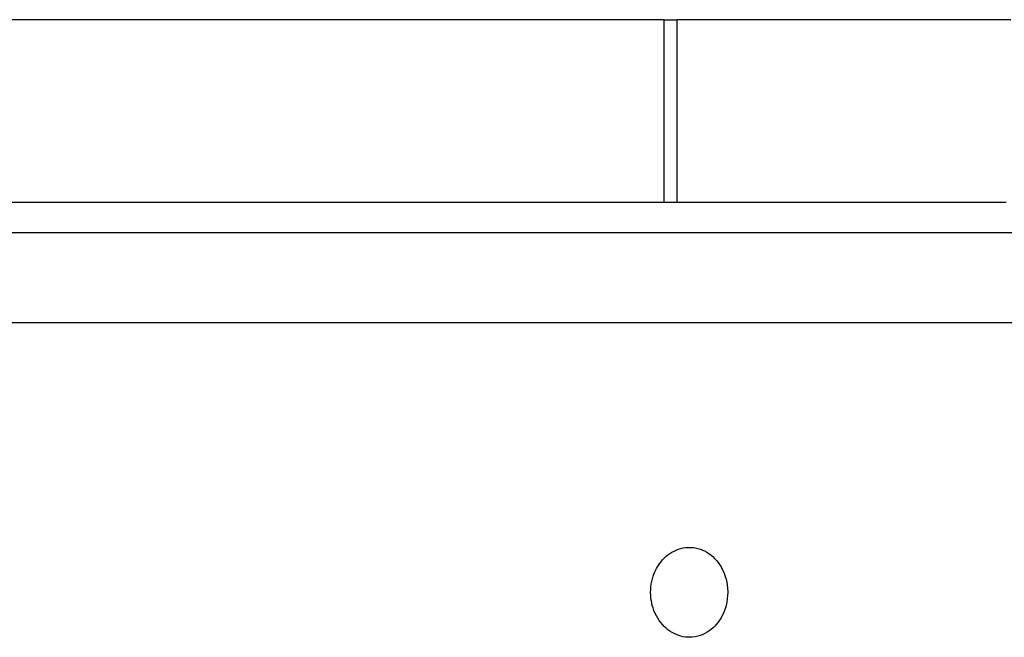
# Model space of a CAD drawing. Extents: x -1809 to 6113, y -4129 to 1471.
# Tile 12 of 197: x 25 to 58, y -2790 to -2769. Entities that reach past the tile are written whole.
import ezdxf

# ---------------------------------------------------------------- set-up
doc = ezdxf.new("R2010")
doc.units = 0
doc.linetypes.add('DASHED', pattern=[15, 7, -8])
doc.layers.get('0').update_dxf_attribs({"linetype": 'CONTINUOUS'})
doc.layers.add('1', color=7, linetype='CONTINUOUS')

# ---------------------------------------------------------------- blocks, each defined once
blk = doc.blocks.new('Z-STACK', base_point=(-660.966, -2918.356))
at = {"color": 7, "linetype": 'DASHED'}
for p, q in [((26.882, -2769.043), (7.054, -2769.043)), ((26.891, -2769.043), (26.882, -2769.043)), ((27.166, -2769.043), (26.891, -2769.043)), ((27.184, -2769.043), (27.166, -2769.043)), ((27.44, -2769.043), (27.184, -2769.043)), ((27.448, -2769.043), (27.44, -2769.043)), ((27.715, -2769.043), (27.448, -2769.043)), ((27.814, -2769.043), (27.715, -2769.043)), ((28.682, -2769.043), (27.814, -2769.043)), ((28.691, -2769.043), (28.682, -2769.043)), ((28.966, -2769.043), (28.691, -2769.043)), ((28.967, -2769.043), (28.966, -2769.043)), ((28.984, -2769.043), (28.967, -2769.043)), ((29.24, -2769.043), (28.984, -2769.043)), ((29.248, -2769.043), (29.24, -2769.043)), ((29.315, -2769.043), (29.248, -2769.043)), ((29.515, -2769.043), (29.315, -2769.043)), ((29.614, -2769.043), (29.515, -2769.043)), ((29.662, -2769.043), (29.614, -2769.043)), ((30.288, -2769.043), (29.662, -2769.043)), ((30.348, -2769.043), (30.288, -2769.043)), ((30.367, -2769.043), (30.348, -2769.043)), ((30.479, -2769.043), (30.367, -2769.043)), ((30.708, -2769.043), (30.479, -2769.043)), ((30.715, -2769.043), (30.708, -2769.043)), ((30.813, -2769.043), (30.715, -2769.043)), ((30.845, -2769.043), (30.813, -2769.043)), ((30.899, -2769.043), (30.845, -2769.043)), ((31.062, -2769.043), (30.899, -2769.043)), ((31.129, -2769.043), (31.062, -2769.043)), ((31.211, -2769.043), (31.129, -2769.043)), ((31.447, -2769.043), (31.211, -2769.043)), ((31.549, -2769.043), (31.447, -2769.043)), ((31.577, -2769.043), (31.549, -2769.043)), ((32.088, -2769.043), (31.577, -2769.043)), ((32.148, -2769.043), (32.088, -2769.043)), ((32.279, -2769.043), (32.148, -2769.043)), ((32.429, -2769.043), (32.279, -2769.043)), ((32.508, -2769.043), (32.429, -2769.043)), ((32.613, -2769.043), (32.508, -2769.043)), ((32.645, -2769.043), (32.613, -2769.043)), ((32.699, -2769.043), (32.645, -2769.043)), ((32.717, -2769.043), (32.699, -2769.043)), ((32.923, -2769.043), (32.717, -2769.043)), ((32.929, -2769.043), (32.923, -2769.043)), ((33.011, -2769.043), (32.929, -2769.043)), ((33.149, -2769.043), (33.011, -2769.043)), ((33.247, -2769.043), (33.149, -2769.043)), ((33.349, -2769.043), (33.247, -2769.043)), ((33.377, -2769.043), (33.349, -2769.043)), ((33.416, -2769.043), (33.377, -2769.043)), ((33.582, -2769.043), (33.416, -2769.043)), ((33.667, -2769.043), (33.582, -2769.043)), ((33.791, -2769.043), (33.667, -2769.043)), ((33.829, -2769.043), (33.791, -2769.043)), ((34.117, -2769.043), (33.829, -2769.043)), ((34.118, -2769.043), (34.117, -2769.043)), ((34.233, -2769.043), (34.118, -2769.043)), ((34.323, -2769.043), (34.233, -2769.043)), ((34.42, -2769.043), (34.323, -2769.043)), ((34.323, -2769.043), (34.323, -2769.043)), ((34.549, -2769.043), (34.42, -2769.043)), ((34.617, -2769.043), (34.549, -2769.043)), ((34.77, -2769.043), (34.617, -2769.043)), ((34.799, -2769.043), (34.77, -2769.043)), ((34.816, -2769.043), (34.799, -2769.043)), ((34.982, -2769.043), (34.816, -2769.043)), ((35.05, -2769.043), (34.982, -2769.043)), ((35.116, -2769.043), (35.05, -2769.043)), ((35.364, -2769.043), (35.116, -2769.043)), ((35.467, -2769.043), (35.364, -2769.043)), ((35.591, -2769.043), (35.467, -2769.043)), ((35.615, -2769.043), (35.591, -2769.043)), ((35.617, -2769.043), (35.615, -2769.043)), ((35.871, -2769.043), (35.617, -2769.043)), ((35.918, -2769.043), (35.871, -2769.043)), ((36.033, -2769.043), (35.918, -2769.043)), ((36.123, -2769.043), (36.033, -2769.043)), ((36.22, -2769.043), (36.123, -2769.043)), ((36.413, -2769.043), (36.22, -2769.043)), ((36.417, -2769.043), (36.413, -2769.043)), ((36.509, -2769.043), (36.417, -2769.043)), ((36.57, -2769.043), (36.509, -2769.043)), ((36.599, -2769.043), (36.57, -2769.043)), ((36.85, -2769.043), (36.599, -2769.043)), ((36.916, -2769.043), (36.85, -2769.043)), ((36.978, -2769.043), (36.916, -2769.043)), ((37.024, -2769.043), (36.978, -2769.043)), ((37.147, -2769.043), (37.024, -2769.043)), ((37.164, -2769.043), (37.147, -2769.043)), ((37.206, -2769.043), (37.164, -2769.043)), ((37.271, -2769.043), (37.206, -2769.043)), ((37.415, -2769.043), (37.271, -2769.043)), ((37.417, -2769.043), (37.415, -2769.043)), ((37.544, -2769.043), (37.417, -2769.043)), ((37.708, -2769.043), (37.544, -2769.043)), ((37.733, -2769.043), (37.708, -2769.043)), ((37.736, -2769.043), (37.733, -2769.043)), ((37.813, -2769.043), (37.736, -2769.043)), ((37.909, -2769.043), (37.813, -2769.043)), ((37.996, -2769.043), (37.909, -2769.043)), ((38.14, -2769.043), (37.996, -2769.043)), ((38.368, -2769.043), (38.14, -2769.043)), ((38.378, -2769.043), (38.368, -2769.043)), ((38.443, -2769.043), (38.378, -2769.043)), ((38.547, -2769.043), (38.443, -2769.043)), ((38.614, -2769.043), (38.547, -2769.043)), ((38.824, -2769.043), (38.614, -2769.043)), ((38.944, -2769.043), (38.824, -2769.043)), ((39, -2769.043), (38.944, -2769.043)), ((39.006, -2769.043), (39, -2769.043)), ((39.153, -2769.043), (39.006, -2769.043)), ((39.187, -2769.043), (39.153, -2769.043)), ((39.287, -2769.043), (39.187, -2769.043)), ((39.508, -2769.043), (39.287, -2769.043)), ((39.533, -2769.043), (39.508, -2769.043)), ((39.536, -2769.043), (39.533, -2769.043)), ((39.632, -2769.043), (39.536, -2769.043)), ((39.796, -2769.043), (39.632, -2769.043)), ((39.94, -2769.043), (39.796, -2769.043)), ((40.068, -2769.043), (39.94, -2769.043)), ((40.085, -2769.043), (40.068, -2769.043)), ((40.168, -2769.043), (40.085, -2769.043)), ((40.243, -2769.043), (40.168, -2769.043)), ((40.351, -2769.043), (40.243, -2769.043)), ((40.414, -2769.043), (40.351, -2769.043)), ((40.583, -2769.043), (40.414, -2769.043)), ((40.687, -2769.043), (40.583, -2769.043)), ((40.783, -2769.043), (40.687, -2769.043)), ((40.8, -2769.043), (40.783, -2769.043)), ((40.849, -2769.043), (40.8, -2769.043)), ((40.953, -2769.043), (40.849, -2769.043)), ((40.987, -2769.043), (40.953, -2769.043)), ((41.046, -2769.043), (40.987, -2769.043)), ((41.204, -2769.043), (41.046, -2769.043)), ((41.329, -2769.043), (41.204, -2769.043)), ((41.432, -2769.043), (41.329, -2769.043)), ((41.448, -2769.043), (41.432, -2769.043)), ((41.468, -2769.043), (41.448, -2769.043)), ((41.481, -2769.043), (41.468, -2769.043)), ((41.485, -2769.043), (41.481, -2769.043)), ((41.533, -2769.043), (41.485, -2769.043)), ((42.057, -2769.043), (41.533, -2769.043)), ((42.093, -2769.043), (42.057, -2769.043)), ((42.128, -2769.043), (42.093, -2769.043)), ((42.151, -2769.043), (42.128, -2769.043)), ((42.183, -2769.043), (42.151, -2769.043)), ((42.249, -2769.043), (42.183, -2769.043)), ((42.383, -2769.043), (42.249, -2769.043)), ((42.669, -2769.043), (42.383, -2769.043)), ((42.691, -2769.043), (42.669, -2769.043)), ((42.846, -2769.043), (42.691, -2769.043)), ((42.856, -2769.043), (42.846, -2769.043)), ((42.881, -2769.043), (42.856, -2769.043)), ((42.909, -2769.043), (42.881, -2769.043)), ((43.004, -2769.043), (42.909, -2769.043)), ((43.129, -2769.043), (43.004, -2769.043)), ((43.248, -2769.043), (43.129, -2769.043)), ((43.333, -2769.043), (43.248, -2769.043)), ((43.593, -2769.043), (43.333, -2769.043)), ((43.62, -2769.043), (43.593, -2769.043)), ((43.644, -2769.043), (43.62, -2769.043)), ((43.729, -2769.043), (43.644, -2769.043)), ((43.857, -2769.043), (43.729, -2769.043)), ((43.893, -2769.043), (43.857, -2769.043)), ((43.916, -2769.043), (43.893, -2769.043)), ((43.928, -2769.043), (43.916, -2769.043)), ((44.069, -2769.043), (43.928, -2769.043)), ((44.328, -2769.043), (44.069, -2769.043)), ((44.491, -2769.043), (44.328, -2769.043)), ((44.516, -2769.043), (44.491, -2769.043)), ((44.558, -2769.043), (44.516, -2769.043)), ((44.638, -2769.043), (44.558, -2769.043)), ((44.656, -2769.043), (44.638, -2769.043)), ((44.682, -2769.043), (44.656, -2769.043)), ((44.709, -2769.043), (44.682, -2769.043)), ((44.892, -2769.043), (44.709, -2769.043)), ((44.993, -2769.043), (44.892, -2769.043)), ((45.024, -2769.043), (44.993, -2769.043)), ((45.129, -2769.043), (45.024, -2769.043)), ((45.387, -2769.043), (45.129, -2769.043)), ((45.42, -2769.043), (45.387, -2769.043)), ((45.444, -2769.043), (45.42, -2769.043)), ((45.582, -2769.043), (45.444, -2769.043)), ((45.632, -2769.043), (45.582, -2769.043)), ((45.716, -2769.043), (45.632, -2769.043)), ((45.786, -2769.043), (45.716, -2769.043)), ((45.916, -2769.043), (45.786, -2769.043)), ((45.958, -2769.043), (45.916, -2769.043)), ((46.013, -2769.043), (45.958, -2769.043)), ((46.117, -2769.043), (46.013, -2769.043)), ((46.128, -2769.043), (46.117, -2769.043)), ((46.3, -2769.043), (46.128, -2769.043)), ((46.3, -2769.043), (46.438, -2769.043)), ((46.438, -2769.043), (46.482, -2769.043)), ((46.482, -2769.043), (46.626, -2769.043)), ((46.626, -2769.043), (46.68, -2769.043)), ((46.68, -2769.043), (46.692, -2769.043)), ((46.692, -2769.043), (46.74, -2769.043)), ((46.787, -2769.043), (46.74, -2769.043)), ((46.787, -2769.043), (46.74, -2769.043)), ((46.824, -2769.043), (46.787, -2769.043)), ((46.824, -2769.043), (46.787, -2769.043)), ((46.896, -2769.043), (46.824, -2769.043)), ((46.896, -2769.043), (46.824, -2769.043)), ((47.077, -2769.043), (46.896, -2769.043)), ((47.077, -2769.043), (46.896, -2769.043)), ((47.197, -2769.043), (47.077, -2769.043)), ((47.197, -2769.043), (47.077, -2769.043)), ((47.339, -2769.043), (47.197, -2769.043)), ((47.339, -2769.043), (47.197, -2769.043)), ((47.382, -2769.043), (47.339, -2769.043)), ((47.382, -2769.043), (47.339, -2769.043)), ((47.413, -2769.043), (47.382, -2769.043)), ((47.413, -2769.043), (47.382, -2769.043)), ((47.432, -2769.043), (47.413, -2769.043)), ((47.432, -2769.043), (47.413, -2769.043)), ((47.545, -2769.043), (47.432, -2769.043)), ((47.545, -2769.043), (47.432, -2769.043)), ((47.574, -2769.043), (47.545, -2769.043)), ((47.574, -2769.043), (47.545, -2769.043)), ((47.586, -2769.043), (47.574, -2769.043)), ((47.586, -2769.043), (47.574, -2769.043)), ((47.831, -2769.043), (47.586, -2769.043)), ((47.831, -2769.043), (47.586, -2769.043)), ((47.917, -2769.043), (47.831, -2769.043)), ((47.917, -2769.043), (47.831, -2769.043)), ((48.03, -2769.043), (47.917, -2769.043)), ((48.03, -2769.043), (47.917, -2769.043)), ((48.142, -2769.043), (48.03, -2769.043)), ((48.142, -2769.043), (48.03, -2769.043)), ((48.298, -2769.043), (48.142, -2769.043)), ((48.298, -2769.043), (48.142, -2769.043)), ((48.418, -2769.043), (48.298, -2769.043)), ((48.418, -2769.043), (48.298, -2769.043)), ((48.426, -2769.043), (48.418, -2769.043)), ((48.426, -2769.043), (48.418, -2769.043)), ((48.459, -2769.043), (48.426, -2769.043)), ((48.459, -2769.043), (48.426, -2769.043)), ((48.477, -2769.043), (48.459, -2769.043)), ((48.477, -2769.043), (48.459, -2769.043)), ((48.48, -2769.043), (48.477, -2769.043)), ((48.48, -2769.043), (48.477, -2769.043)), ((48.696, -2769.043), (48.48, -2769.043)), ((48.696, -2769.043), (48.48, -2769.043)), ((48.739, -2769.043), (48.696, -2769.043)), ((48.739, -2769.043), (48.696, -2769.043)), ((48.968, -2769.043), (48.739, -2769.043)), ((48.968, -2769.043), (48.739, -2769.043)), ((48.997, -2769.043), (48.968, -2769.043)), ((48.997, -2769.043), (48.968, -2769.043)), ((49.163, -2769.043), (48.997, -2769.043)), ((49.163, -2769.043), (48.997, -2769.043)), ((49.257, -2769.043), (49.163, -2769.043)), ((49.257, -2769.043), (49.163, -2769.043)), ((49.313, -2769.043), (49.257, -2769.043)), ((49.313, -2769.043), (49.257, -2769.043)), ((49.345, -2769.043), (49.313, -2769.043)), ((49.345, -2769.043), (49.313, -2769.043)), ((49.374, -2769.043), (49.345, -2769.043)), ((49.374, -2769.043), (49.345, -2769.043)), ((49.441, -2769.043), (49.374, -2769.043)), ((49.441, -2769.043), (49.374, -2769.043)), ((49.453, -2769.043), (49.441, -2769.043)), ((49.453, -2769.043), (49.441, -2769.043)), ((49.542, -2769.043), (49.453, -2769.043)), ((49.542, -2769.043), (49.453, -2769.043)), ((49.631, -2769.043), (49.542, -2769.043)), ((49.631, -2769.043), (49.542, -2769.043)), ((49.698, -2769.043), (49.631, -2769.043)), ((49.698, -2769.043), (49.631, -2769.043)), ((49.83, -2769.043), (49.698, -2769.043)), ((49.83, -2769.043), (49.698, -2769.043)), ((50.102, -2769.043), (49.83, -2769.043)), ((50.102, -2769.043), (49.83, -2769.043)), ((50.218, -2769.043), (50.102, -2769.043)), ((50.218, -2769.043), (50.102, -2769.043)), ((50.259, -2769.043), (50.218, -2769.043)), ((50.259, -2769.043), (50.218, -2769.043)), ((50.297, -2769.043), (50.259, -2769.043)), ((50.297, -2769.043), (50.259, -2769.043)), ((50.418, -2769.043), (50.297, -2769.043)), ((50.418, -2769.043), (50.297, -2769.043)), ((50.465, -2769.043), (50.418, -2769.043)), ((50.465, -2769.043), (50.418, -2769.043)), ((50.516, -2769.043), (50.465, -2769.043)), ((50.516, -2769.043), (50.465, -2769.043)), ((50.657, -2769.043), (50.516, -2769.043)), ((50.657, -2769.043), (50.516, -2769.043)), ((50.687, -2769.043), (50.657, -2769.043)), ((50.687, -2769.043), (50.657, -2769.043)), ((50.713, -2769.043), (50.687, -2769.043)), ((50.713, -2769.043), (50.687, -2769.043)), ((50.768, -2769.043), (50.713, -2769.043)), ((50.768, -2769.043), (50.713, -2769.043)), ((50.884, -2769.043), (50.768, -2769.043)), ((50.884, -2769.043), (50.768, -2769.043)), ((50.91, -2769.043), (50.884, -2769.043)), ((50.91, -2769.043), (50.884, -2769.043)), ((50.963, -2769.043), (50.91, -2769.043)), ((50.963, -2769.043), (50.91, -2769.043)), ((51.241, -2769.043), (50.963, -2769.043)), ((51.241, -2769.043), (50.963, -2769.043)), ((51.253, -2769.043), (51.241, -2769.043)), ((51.253, -2769.043), (51.241, -2769.043)), ((51.373, -2769.043), (51.253, -2769.043)), ((51.373, -2769.043), (51.253, -2769.043)), ((51.488, -2769.043), (51.373, -2769.043)), ((51.488, -2769.043), (51.373, -2769.043)), ((51.719, -2769.043), (51.488, -2769.043)), ((51.719, -2769.043), (51.488, -2769.043)), ((51.833, -2769.043), (51.719, -2769.043)), ((51.833, -2769.043), (51.719, -2769.043)), ((51.902, -2769.043), (51.833, -2769.043)), ((51.902, -2769.043), (51.833, -2769.043)), ((51.903, -2769.043), (51.902, -2769.043)), ((51.903, -2769.043), (51.902, -2769.043)), ((51.916, -2769.043), (51.903, -2769.043)), ((51.916, -2769.043), (51.903, -2769.043)), ((51.997, -2769.043), (51.916, -2769.043)), ((51.997, -2769.043), (51.916, -2769.043)), ((52.097, -2769.043), (51.997, -2769.043)), ((52.097, -2769.043), (51.997, -2769.043)), ((52.218, -2769.043), (52.097, -2769.043)), ((52.218, -2769.043), (52.097, -2769.043)), ((52.265, -2769.043), (52.218, -2769.043)), ((52.265, -2769.043), (52.218, -2769.043)), ((52.276, -2769.043), (52.265, -2769.043)), ((52.276, -2769.043), (52.265, -2769.043)), ((52.31, -2769.043), (52.276, -2769.043)), ((52.31, -2769.043), (52.276, -2769.043)), ((52.487, -2769.043), (52.31, -2769.043)), ((52.487, -2769.043), (52.31, -2769.043)), ((52.563, -2769.043), (52.487, -2769.043)), ((52.563, -2769.043), (52.487, -2769.043)), ((52.644, -2769.043), (52.563, -2769.043)), ((52.644, -2769.043), (52.563, -2769.043)), ((52.684, -2769.043), (52.644, -2769.043)), ((52.684, -2769.043), (52.644, -2769.043)), ((52.686, -2769.043), (52.684, -2769.043)), ((52.686, -2769.043), (52.684, -2769.043)), ((53.054, -2769.043), (52.686, -2769.043)), ((53.054, -2769.043), (52.686, -2769.043)), ((53.085, -2769.043), (53.054, -2769.043)), ((53.085, -2769.043), (53.054, -2769.043)), ((53.096, -2769.043), (53.085, -2769.043)), ((53.096, -2769.043), (53.085, -2769.043)), ((53.119, -2769.043), (53.096, -2769.043)), ((53.119, -2769.043), (53.096, -2769.043)), ((53.173, -2769.043), (53.119, -2769.043)), ((53.173, -2769.043), (53.119, -2769.043)), ((53.255, -2769.043), (53.173, -2769.043)), ((53.255, -2769.043), (53.173, -2769.043)), ((53.288, -2769.043), (53.255, -2769.043)), ((53.288, -2769.043), (53.255, -2769.043)), ((53.397, -2769.043), (53.288, -2769.043)), ((53.397, -2769.043), (53.288, -2769.043)), ((53.573, -2769.043), (53.397, -2769.043)), ((53.573, -2769.043), (53.397, -2769.043)), ((53.633, -2769.043), (53.573, -2769.043)), ((53.633, -2769.043), (53.573, -2769.043)), ((53.703, -2769.043), (53.633, -2769.043)), ((53.703, -2769.043), (53.633, -2769.043)), ((53.747, -2769.043), (53.703, -2769.043)), ((53.747, -2769.043), (53.703, -2769.043)), ((53.902, -2769.043), (53.747, -2769.043)), ((53.902, -2769.043), (53.747, -2769.043)), ((53.916, -2769.043), (53.902, -2769.043)), ((53.916, -2769.043), (53.902, -2769.043)), ((53.963, -2769.043), (53.916, -2769.043)), ((53.963, -2769.043), (53.916, -2769.043)), ((54.076, -2769.043), (53.963, -2769.043)), ((54.076, -2769.043), (53.963, -2769.043)), ((54.205, -2769.043), (54.076, -2769.043)), ((54.205, -2769.043), (54.076, -2769.043)), ((54.436, -2769.043), (54.205, -2769.043)), ((54.436, -2769.043), (54.205, -2769.043)), ((54.444, -2769.043), (54.436, -2769.043)), ((54.444, -2769.043), (54.436, -2769.043)), ((54.485, -2769.043), (54.444, -2769.043)), ((54.485, -2769.043), (54.444, -2769.043)), ((54.486, -2769.043), (54.485, -2769.043)), ((54.486, -2769.043), (54.485, -2769.043)), ((54.662, -2769.043), (54.486, -2769.043)), ((54.662, -2769.043), (54.486, -2769.043)), ((54.854, -2769.043), (54.662, -2769.043)), ((54.854, -2769.043), (54.662, -2769.043)), ((55.055, -2769.043), (54.854, -2769.043)), ((55.055, -2769.043), (54.854, -2769.043)), ((55.137, -2769.043), (55.055, -2769.043)), ((55.137, -2769.043), (55.055, -2769.043)), ((55.241, -2769.043), (55.137, -2769.043)), ((55.241, -2769.043), (55.137, -2769.043)), ((55.302, -2769.043), (55.241, -2769.043)), ((55.302, -2769.043), (55.241, -2769.043)), ((55.342, -2769.043), (55.302, -2769.043)), ((55.342, -2769.043), (55.302, -2769.043)), ((55.356, -2769.043), (55.342, -2769.043)), ((55.356, -2769.043), (55.342, -2769.043)), ((55.373, -2769.043), (55.356, -2769.043)), ((55.373, -2769.043), (55.356, -2769.043)), ((55.497, -2769.043), (55.373, -2769.043)), ((55.497, -2769.043), (55.373, -2769.043)), ((55.547, -2769.043), (55.497, -2769.043)), ((55.547, -2769.043), (55.497, -2769.043)), ((55.65, -2769.043), (55.547, -2769.043)), ((55.65, -2769.043), (55.547, -2769.043)), ((55.716, -2769.043), (55.65, -2769.043)), ((55.716, -2769.043), (55.65, -2769.043)), ((55.756, -2769.043), (55.716, -2769.043)), ((55.756, -2769.043), (55.716, -2769.043)), ((55.836, -2769.043), (55.756, -2769.043)), ((55.836, -2769.043), (55.756, -2769.043)), ((56.005, -2769.043), (55.836, -2769.043)), ((56.005, -2769.043), (55.836, -2769.043)), ((56.069, -2769.043), (56.005, -2769.043)), ((56.069, -2769.043), (56.005, -2769.043)), ((56.352, -2769.043), (56.069, -2769.043)), ((56.352, -2769.043), (56.069, -2769.043)), ((56.462, -2769.043), (56.352, -2769.043)), ((56.462, -2769.043), (56.352, -2769.043)), ((56.518, -2769.043), (56.462, -2769.043)), ((56.518, -2769.043), (56.462, -2769.043)), ((56.619, -2769.043), (56.518, -2769.043)), ((56.619, -2769.043), (56.518, -2769.043)), ((56.641, -2769.043), (56.619, -2769.043)), ((56.641, -2769.043), (56.619, -2769.043)), ((56.655, -2769.043), (56.641, -2769.043)), ((56.655, -2769.043), (56.641, -2769.043)), ((56.715, -2769.043), (56.655, -2769.043)), ((56.715, -2769.043), (56.655, -2769.043)), ((56.865, -2769.043), (56.715, -2769.043)), ((56.865, -2769.043), (56.715, -2769.043)), ((56.937, -2769.043), (56.865, -2769.043)), ((56.937, -2769.043), (56.865, -2769.043)), ((56.949, -2769.043), (56.937, -2769.043)), ((56.949, -2769.043), (56.937, -2769.043)), ((57.05, -2769.043), (56.949, -2769.043)), ((57.05, -2769.043), (56.949, -2769.043)), ((57.142, -2769.043), (57.05, -2769.043)), ((57.142, -2769.043), (57.05, -2769.043)), ((57.156, -2769.043), (57.142, -2769.043)), ((57.156, -2769.043), (57.142, -2769.043)), ((57.156, -2769.043), (57.156, -2769.043)), ((57.23, -2769.043), (57.156, -2769.043)), ((57.23, -2769.043), (57.156, -2769.043)), ((57.156, -2769.043), (57.156, -2769.043)), ((57.297, -2769.043), (57.23, -2769.043)), ((57.297, -2769.043), (57.23, -2769.043)), ((57.476, -2769.043), (57.297, -2769.043)), ((57.476, -2769.043), (57.297, -2769.043)), ((57.869, -2769.043), (57.476, -2769.043)), ((57.869, -2769.043), (57.476, -2769.043)), ((38.311, -2775.143), (20.829, -2775.143)), ((40.763, -2775.143), (38.311, -2775.143)), ((46.3, -2775.143), (40.763, -2775.143)), ((46.74, -2775.143), (46.3, -2775.143)), ((50.093, -2775.143), (46.74, -2775.143)), ((50.093, -2775.143), (46.74, -2775.143)), ((52.278, -2775.143), (50.093, -2775.143)), ((52.278, -2775.143), (50.093, -2775.143)), ((53.096, -2775.143), (52.278, -2775.143)), ((53.096, -2775.143), (52.278, -2775.143)), ((56.518, -2775.143), (53.096, -2775.143)), ((56.518, -2775.143), (53.096, -2775.143)), ((56.949, -2775.143), (56.518, -2775.143)), ((56.949, -2775.143), (56.518, -2775.143)), ((57.706, -2775.143), (56.949, -2775.143)), ((57.706, -2775.143), (56.949, -2775.143)), ((23.515, -2776.143), (31.036, -2776.143)), ((31.036, -2776.143), (31.07, -2776.143)), ((31.07, -2776.143), (31.136, -2776.143)), ((31.136, -2776.143), (31.27, -2776.143)), ((31.27, -2776.143), (31.331, -2776.143)), ((31.331, -2776.143), (31.354, -2776.143)), ((31.354, -2776.143), (31.409, -2776.143)), ((31.409, -2776.143), (31.414, -2776.143)), ((31.414, -2776.143), (31.476, -2776.143)), ((31.476, -2776.143), (31.549, -2776.143)), ((31.549, -2776.143), (31.553, -2776.143)), ((31.553, -2776.143), (31.704, -2776.143)), ((31.704, -2776.143), (31.748, -2776.143)), ((31.748, -2776.143), (31.866, -2776.143)), ((31.866, -2776.143), (31.87, -2776.143)), ((31.87, -2776.143), (32.033, -2776.143)), ((32.033, -2776.143), (32.076, -2776.143)), ((32.076, -2776.143), (32.138, -2776.143)), ((32.138, -2776.143), (32.205, -2776.143)), ((32.205, -2776.143), (32.248, -2776.143)), ((32.248, -2776.143), (32.355, -2776.143)), ((32.355, -2776.143), (32.415, -2776.143)), ((32.415, -2776.143), (32.483, -2776.143)), ((32.483, -2776.143), (32.576, -2776.143)), ((32.576, -2776.143), (32.583, -2776.143)), ((32.583, -2776.143), (32.639, -2776.143)), ((32.639, -2776.143), (32.7, -2776.143)), ((32.7, -2776.143), (32.76, -2776.143)), ((32.76, -2776.143), (32.767, -2776.143)), ((32.767, -2776.143), (32.778, -2776.143)), ((32.778, -2776.143), (32.91, -2776.143)), ((32.91, -2776.143), (33.05, -2776.143)), ((33.05, -2776.143), (33.15, -2776.143)), ((33.15, -2776.143), (33.75, -2776.143)), ((33.75, -2776.143), (33.846, -2776.143)), ((33.846, -2776.143), (34.43, -2776.143)), ((34.43, -2776.143), (34.602, -2776.143)), ((34.602, -2776.143), (34.67, -2776.143)), ((34.67, -2776.143), (34.703, -2776.143)), ((34.703, -2776.143), (34.724, -2776.143)), ((34.724, -2776.143), (34.752, -2776.143)), ((34.752, -2776.143), (34.847, -2776.143)), ((34.847, -2776.143), (34.852, -2776.143)), ((34.852, -2776.143), (34.936, -2776.143)), ((34.936, -2776.143), (34.941, -2776.143)), ((34.941, -2776.143), (34.969, -2776.143)), ((34.969, -2776.143), (34.97, -2776.143)), ((34.97, -2776.143), (34.992, -2776.143)), ((34.992, -2776.143), (35.091, -2776.143)), ((35.091, -2776.143), (35.18, -2776.143)), ((35.18, -2776.143), (35.682, -2776.143)), ((35.682, -2776.143), (35.715, -2776.143)), ((35.715, -2776.143), (35.781, -2776.143)), ((35.781, -2776.143), (35.915, -2776.143)), ((35.915, -2776.143), (35.977, -2776.143)), ((35.977, -2776.143), (35.999, -2776.143)), ((35.999, -2776.143), (36.055, -2776.143)), ((36.055, -2776.143), (36.059, -2776.143)), ((36.059, -2776.143), (36.122, -2776.143)), ((36.122, -2776.143), (36.194, -2776.143)), ((36.194, -2776.143), (36.198, -2776.143)), ((36.198, -2776.143), (36.35, -2776.143)), ((36.35, -2776.143), (36.393, -2776.143)), ((36.393, -2776.143), (36.511, -2776.143)), ((36.511, -2776.143), (36.515, -2776.143)), ((36.515, -2776.143), (36.678, -2776.143)), ((36.678, -2776.143), (36.721, -2776.143)), ((36.721, -2776.143), (36.85, -2776.143)), ((36.85, -2776.143), (36.893, -2776.143)), ((36.893, -2776.143), (37.028, -2776.143)), ((37.028, -2776.143), (37.06, -2776.143)), ((37.06, -2776.143), (37.123, -2776.143)), ((37.123, -2776.143), (37.222, -2776.143)), ((37.222, -2776.143), (37.223, -2776.143)), ((37.223, -2776.143), (37.334, -2776.143)), ((37.334, -2776.143), (37.405, -2776.143)), ((37.405, -2776.143), (37.423, -2776.143)), ((37.423, -2776.143), (37.49, -2776.143)), ((37.49, -2776.143), (37.523, -2776.143)), ((37.523, -2776.143), (37.533, -2776.143)), ((37.533, -2776.143), (37.534, -2776.143)), ((37.534, -2776.143), (37.65, -2776.143)), ((37.65, -2776.143), (37.734, -2776.143)), ((37.734, -2776.143), (37.806, -2776.143)), ((37.806, -2776.143), (38.207, -2776.143)), ((38.207, -2776.143), (38.479, -2776.143)), ((38.479, -2776.143), (38.497, -2776.143)), ((38.497, -2776.143), (38.525, -2776.143)), ((38.525, -2776.143), (38.586, -2776.143)), ((38.586, -2776.143), (38.681, -2776.143)), ((38.681, -2776.143), (38.814, -2776.143)), ((38.814, -2776.143), (39.092, -2776.143)), ((39.092, -2776.143), (39.237, -2776.143)), ((39.237, -2776.143), (39.365, -2776.143)), ((39.365, -2776.143), (39.471, -2776.143)), ((39.471, -2776.143), (39.554, -2776.143)), ((39.554, -2776.143), (39.62, -2776.143)), ((39.62, -2776.143), (39.898, -2776.143)), ((39.898, -2776.143), (40.649, -2776.143)), ((40.649, -2776.143), (40.744, -2776.143)), ((40.744, -2776.143), (41.328, -2776.143)), ((41.328, -2776.143), (41.501, -2776.143)), ((41.501, -2776.143), (41.622, -2776.143)), ((41.622, -2776.143), (41.651, -2776.143)), ((41.651, -2776.143), (41.751, -2776.143)), ((41.751, -2776.143), (41.834, -2776.143)), ((41.834, -2776.143), (41.839, -2776.143)), ((41.839, -2776.143), (41.867, -2776.143)), ((41.867, -2776.143), (41.989, -2776.143)), ((41.989, -2776.143), (42.079, -2776.143)), ((42.079, -2776.143), (44.911, -2776.143)), ((44.911, -2776.143), (44.932, -2776.143)), ((44.932, -2776.143), (45.134, -2776.143)), ((45.134, -2776.143), (45.295, -2776.143)), ((45.295, -2776.143), (45.528, -2776.143)), ((45.528, -2776.143), (45.99, -2776.143)), ((45.99, -2776.143), (57.592, -2776.143)), ((57.592, -2776.143), (58.063, -2776.143))]:
    blk.add_line(p, q, dxfattribs=at)
at = {"color": 2, "linetype": 'CONTINUOUS'}
for p, q in [((26.882, -2769.043), (7.054, -2769.043)), ((26.891, -2769.043), (26.882, -2769.043)), ((27.166, -2769.043), (26.891, -2769.043)), ((27.184, -2769.043), (27.166, -2769.043)), ((27.44, -2769.043), (27.184, -2769.043)), ((27.448, -2769.043), (27.44, -2769.043)), ((27.715, -2769.043), (27.448, -2769.043)), ((27.814, -2769.043), (27.715, -2769.043)), ((28.682, -2769.043), (27.814, -2769.043)), ((28.691, -2769.043), (28.682, -2769.043)), ((28.966, -2769.043), (28.691, -2769.043)), ((28.967, -2769.043), (28.966, -2769.043)), ((28.984, -2769.043), (28.967, -2769.043)), ((29.24, -2769.043), (28.984, -2769.043)), ((29.248, -2769.043), (29.24, -2769.043)), ((29.315, -2769.043), (29.248, -2769.043)), ((29.515, -2769.043), (29.315, -2769.043)), ((29.614, -2769.043), (29.515, -2769.043)), ((29.662, -2769.043), (29.614, -2769.043)), ((30.288, -2769.043), (29.662, -2769.043)), ((30.348, -2769.043), (30.288, -2769.043)), ((30.367, -2769.043), (30.348, -2769.043)), ((30.479, -2769.043), (30.367, -2769.043)), ((30.708, -2769.043), (30.479, -2769.043)), ((30.715, -2769.043), (30.708, -2769.043)), ((30.813, -2769.043), (30.715, -2769.043)), ((30.845, -2769.043), (30.813, -2769.043)), ((30.899, -2769.043), (30.845, -2769.043)), ((31.062, -2769.043), (30.899, -2769.043)), ((31.129, -2769.043), (31.062, -2769.043)), ((31.211, -2769.043), (31.129, -2769.043)), ((31.447, -2769.043), (31.211, -2769.043)), ((31.549, -2769.043), (31.447, -2769.043)), ((31.577, -2769.043), (31.549, -2769.043)), ((32.088, -2769.043), (31.577, -2769.043)), ((32.148, -2769.043), (32.088, -2769.043)), ((32.279, -2769.043), (32.148, -2769.043)), ((32.429, -2769.043), (32.279, -2769.043)), ((32.508, -2769.043), (32.429, -2769.043)), ((32.613, -2769.043), (32.508, -2769.043)), ((32.645, -2769.043), (32.613, -2769.043)), ((32.699, -2769.043), (32.645, -2769.043)), ((32.717, -2769.043), (32.699, -2769.043)), ((32.923, -2769.043), (32.717, -2769.043)), ((32.929, -2769.043), (32.923, -2769.043)), ((33.011, -2769.043), (32.929, -2769.043)), ((33.149, -2769.043), (33.011, -2769.043)), ((33.247, -2769.043), (33.149, -2769.043)), ((33.349, -2769.043), (33.247, -2769.043)), ((33.377, -2769.043), (33.349, -2769.043)), ((33.416, -2769.043), (33.377, -2769.043)), ((33.582, -2769.043), (33.416, -2769.043)), ((33.667, -2769.043), (33.582, -2769.043)), ((33.791, -2769.043), (33.667, -2769.043)), ((33.829, -2769.043), (33.791, -2769.043)), ((34.117, -2769.043), (33.829, -2769.043)), ((34.118, -2769.043), (34.117, -2769.043)), ((34.233, -2769.043), (34.118, -2769.043)), ((34.323, -2769.043), (34.233, -2769.043)), ((34.42, -2769.043), (34.323, -2769.043)), ((34.323, -2769.043), (34.323, -2769.043)), ((34.549, -2769.043), (34.42, -2769.043)), ((34.617, -2769.043), (34.549, -2769.043)), ((34.77, -2769.043), (34.617, -2769.043)), ((34.799, -2769.043), (34.77, -2769.043)), ((34.816, -2769.043), (34.799, -2769.043)), ((34.982, -2769.043), (34.816, -2769.043)), ((35.05, -2769.043), (34.982, -2769.043)), ((35.116, -2769.043), (35.05, -2769.043)), ((35.364, -2769.043), (35.116, -2769.043)), ((35.467, -2769.043), (35.364, -2769.043)), ((35.591, -2769.043), (35.467, -2769.043)), ((35.615, -2769.043), (35.591, -2769.043)), ((35.617, -2769.043), (35.615, -2769.043)), ((35.871, -2769.043), (35.617, -2769.043)), ((35.918, -2769.043), (35.871, -2769.043)), ((36.033, -2769.043), (35.918, -2769.043)), ((36.123, -2769.043), (36.033, -2769.043)), ((36.22, -2769.043), (36.123, -2769.043)), ((36.413, -2769.043), (36.22, -2769.043)), ((36.417, -2769.043), (36.413, -2769.043)), ((36.509, -2769.043), (36.417, -2769.043)), ((36.57, -2769.043), (36.509, -2769.043)), ((36.599, -2769.043), (36.57, -2769.043)), ((36.85, -2769.043), (36.599, -2769.043)), ((36.916, -2769.043), (36.85, -2769.043)), ((36.978, -2769.043), (36.916, -2769.043)), ((37.024, -2769.043), (36.978, -2769.043)), ((37.147, -2769.043), (37.024, -2769.043)), ((37.164, -2769.043), (37.147, -2769.043)), ((37.206, -2769.043), (37.164, -2769.043)), ((37.271, -2769.043), (37.206, -2769.043)), ((37.415, -2769.043), (37.271, -2769.043)), ((37.417, -2769.043), (37.415, -2769.043)), ((37.544, -2769.043), (37.417, -2769.043)), ((37.708, -2769.043), (37.544, -2769.043)), ((37.733, -2769.043), (37.708, -2769.043)), ((37.736, -2769.043), (37.733, -2769.043)), ((37.813, -2769.043), (37.736, -2769.043)), ((37.909, -2769.043), (37.813, -2769.043)), ((37.996, -2769.043), (37.909, -2769.043)), ((38.14, -2769.043), (37.996, -2769.043)), ((38.368, -2769.043), (38.14, -2769.043)), ((38.378, -2769.043), (38.368, -2769.043)), ((38.443, -2769.043), (38.378, -2769.043)), ((38.547, -2769.043), (38.443, -2769.043)), ((38.614, -2769.043), (38.547, -2769.043)), ((38.824, -2769.043), (38.614, -2769.043)), ((38.944, -2769.043), (38.824, -2769.043)), ((39, -2769.043), (38.944, -2769.043)), ((39.006, -2769.043), (39, -2769.043)), ((39.153, -2769.043), (39.006, -2769.043)), ((39.187, -2769.043), (39.153, -2769.043)), ((39.287, -2769.043), (39.187, -2769.043)), ((39.508, -2769.043), (39.287, -2769.043)), ((39.533, -2769.043), (39.508, -2769.043)), ((39.536, -2769.043), (39.533, -2769.043)), ((39.632, -2769.043), (39.536, -2769.043)), ((39.796, -2769.043), (39.632, -2769.043)), ((39.94, -2769.043), (39.796, -2769.043)), ((40.068, -2769.043), (39.94, -2769.043)), ((40.085, -2769.043), (40.068, -2769.043)), ((40.168, -2769.043), (40.085, -2769.043)), ((40.243, -2769.043), (40.168, -2769.043)), ((40.351, -2769.043), (40.243, -2769.043)), ((40.414, -2769.043), (40.351, -2769.043)), ((40.583, -2769.043), (40.414, -2769.043)), ((40.687, -2769.043), (40.583, -2769.043)), ((40.783, -2769.043), (40.687, -2769.043)), ((40.8, -2769.043), (40.783, -2769.043)), ((40.849, -2769.043), (40.8, -2769.043)), ((40.953, -2769.043), (40.849, -2769.043)), ((40.987, -2769.043), (40.953, -2769.043)), ((41.046, -2769.043), (40.987, -2769.043)), ((41.204, -2769.043), (41.046, -2769.043)), ((41.329, -2769.043), (41.204, -2769.043)), ((41.432, -2769.043), (41.329, -2769.043)), ((41.448, -2769.043), (41.432, -2769.043)), ((41.468, -2769.043), (41.448, -2769.043)), ((41.481, -2769.043), (41.468, -2769.043)), ((41.485, -2769.043), (41.481, -2769.043)), ((41.533, -2769.043), (41.485, -2769.043)), ((42.057, -2769.043), (41.533, -2769.043)), ((42.093, -2769.043), (42.057, -2769.043)), ((42.128, -2769.043), (42.093, -2769.043)), ((42.151, -2769.043), (42.128, -2769.043)), ((42.183, -2769.043), (42.151, -2769.043)), ((42.249, -2769.043), (42.183, -2769.043)), ((42.383, -2769.043), (42.249, -2769.043)), ((42.669, -2769.043), (42.383, -2769.043)), ((42.691, -2769.043), (42.669, -2769.043)), ((42.846, -2769.043), (42.691, -2769.043)), ((42.856, -2769.043), (42.846, -2769.043)), ((42.881, -2769.043), (42.856, -2769.043)), ((42.909, -2769.043), (42.881, -2769.043)), ((43.004, -2769.043), (42.909, -2769.043)), ((43.129, -2769.043), (43.004, -2769.043)), ((43.248, -2769.043), (43.129, -2769.043)), ((43.333, -2769.043), (43.248, -2769.043)), ((43.593, -2769.043), (43.333, -2769.043)), ((43.62, -2769.043), (43.593, -2769.043)), ((43.644, -2769.043), (43.62, -2769.043)), ((43.729, -2769.043), (43.644, -2769.043)), ((43.857, -2769.043), (43.729, -2769.043)), ((43.893, -2769.043), (43.857, -2769.043)), ((43.916, -2769.043), (43.893, -2769.043)), ((43.928, -2769.043), (43.916, -2769.043)), ((44.069, -2769.043), (43.928, -2769.043)), ((44.328, -2769.043), (44.069, -2769.043)), ((44.491, -2769.043), (44.328, -2769.043)), ((44.516, -2769.043), (44.491, -2769.043)), ((44.558, -2769.043), (44.516, -2769.043)), ((44.638, -2769.043), (44.558, -2769.043)), ((44.656, -2769.043), (44.638, -2769.043)), ((44.682, -2769.043), (44.656, -2769.043)), ((44.709, -2769.043), (44.682, -2769.043)), ((44.892, -2769.043), (44.709, -2769.043)), ((44.993, -2769.043), (44.892, -2769.043)), ((45.024, -2769.043), (44.993, -2769.043)), ((45.129, -2769.043), (45.024, -2769.043)), ((45.387, -2769.043), (45.129, -2769.043)), ((45.42, -2769.043), (45.387, -2769.043)), ((45.444, -2769.043), (45.42, -2769.043)), ((45.582, -2769.043), (45.444, -2769.043)), ((45.632, -2769.043), (45.582, -2769.043)), ((45.716, -2769.043), (45.632, -2769.043)), ((45.786, -2769.043), (45.716, -2769.043)), ((45.916, -2769.043), (45.786, -2769.043)), ((45.958, -2769.043), (45.916, -2769.043)), ((46.013, -2769.043), (45.958, -2769.043)), ((46.117, -2769.043), (46.013, -2769.043)), ((46.128, -2769.043), (46.117, -2769.043)), ((46.3, -2769.043), (46.128, -2769.043)), ((46.3, -2769.043), (46.438, -2769.043)), ((46.438, -2769.043), (46.482, -2769.043)), ((46.482, -2769.043), (46.626, -2769.043)), ((46.626, -2769.043), (46.68, -2769.043)), ((46.68, -2769.043), (46.692, -2769.043)), ((46.692, -2769.043), (46.74, -2769.043)), ((46.787, -2769.043), (46.74, -2769.043)), ((46.824, -2769.043), (46.787, -2769.043)), ((46.896, -2769.043), (46.824, -2769.043)), ((47.077, -2769.043), (46.896, -2769.043)), ((47.197, -2769.043), (47.077, -2769.043)), ((47.339, -2769.043), (47.197, -2769.043)), ((47.382, -2769.043), (47.339, -2769.043)), ((47.413, -2769.043), (47.382, -2769.043)), ((47.432, -2769.043), (47.413, -2769.043)), ((47.545, -2769.043), (47.432, -2769.043)), ((47.574, -2769.043), (47.545, -2769.043)), ((47.586, -2769.043), (47.574, -2769.043)), ((47.831, -2769.043), (47.586, -2769.043)), ((47.917, -2769.043), (47.831, -2769.043)), ((48.03, -2769.043), (47.917, -2769.043)), ((48.142, -2769.043), (48.03, -2769.043)), ((48.298, -2769.043), (48.142, -2769.043)), ((48.418, -2769.043), (48.298, -2769.043)), ((48.426, -2769.043), (48.418, -2769.043)), ((48.459, -2769.043), (48.426, -2769.043)), ((48.477, -2769.043), (48.459, -2769.043)), ((48.48, -2769.043), (48.477, -2769.043)), ((48.696, -2769.043), (48.48, -2769.043)), ((48.739, -2769.043), (48.696, -2769.043)), ((48.968, -2769.043), (48.739, -2769.043)), ((48.997, -2769.043), (48.968, -2769.043)), ((49.163, -2769.043), (48.997, -2769.043)), ((49.257, -2769.043), (49.163, -2769.043)), ((49.313, -2769.043), (49.257, -2769.043)), ((49.345, -2769.043), (49.313, -2769.043)), ((49.374, -2769.043), (49.345, -2769.043)), ((49.441, -2769.043), (49.374, -2769.043)), ((49.453, -2769.043), (49.441, -2769.043)), ((49.542, -2769.043), (49.453, -2769.043)), ((49.631, -2769.043), (49.542, -2769.043)), ((49.698, -2769.043), (49.631, -2769.043)), ((49.83, -2769.043), (49.698, -2769.043)), ((50.102, -2769.043), (49.83, -2769.043)), ((50.218, -2769.043), (50.102, -2769.043)), ((50.259, -2769.043), (50.218, -2769.043)), ((50.297, -2769.043), (50.259, -2769.043)), ((50.418, -2769.043), (50.297, -2769.043)), ((50.465, -2769.043), (50.418, -2769.043)), ((50.516, -2769.043), (50.465, -2769.043)), ((50.657, -2769.043), (50.516, -2769.043)), ((50.687, -2769.043), (50.657, -2769.043)), ((50.713, -2769.043), (50.687, -2769.043)), ((50.768, -2769.043), (50.713, -2769.043)), ((50.884, -2769.043), (50.768, -2769.043)), ((50.91, -2769.043), (50.884, -2769.043)), ((50.963, -2769.043), (50.91, -2769.043)), ((51.241, -2769.043), (50.963, -2769.043)), ((51.253, -2769.043), (51.241, -2769.043)), ((51.373, -2769.043), (51.253, -2769.043)), ((51.488, -2769.043), (51.373, -2769.043)), ((51.719, -2769.043), (51.488, -2769.043)), ((51.833, -2769.043), (51.719, -2769.043)), ((51.902, -2769.043), (51.833, -2769.043)), ((51.903, -2769.043), (51.902, -2769.043)), ((51.916, -2769.043), (51.903, -2769.043)), ((51.997, -2769.043), (51.916, -2769.043)), ((52.097, -2769.043), (51.997, -2769.043)), ((52.218, -2769.043), (52.097, -2769.043)), ((52.265, -2769.043), (52.218, -2769.043)), ((52.276, -2769.043), (52.265, -2769.043)), ((52.31, -2769.043), (52.276, -2769.043)), ((52.487, -2769.043), (52.31, -2769.043)), ((52.563, -2769.043), (52.487, -2769.043)), ((52.644, -2769.043), (52.563, -2769.043)), ((52.684, -2769.043), (52.644, -2769.043)), ((52.686, -2769.043), (52.684, -2769.043)), ((53.054, -2769.043), (52.686, -2769.043)), ((53.085, -2769.043), (53.054, -2769.043)), ((53.096, -2769.043), (53.085, -2769.043)), ((53.119, -2769.043), (53.096, -2769.043)), ((53.173, -2769.043), (53.119, -2769.043)), ((53.255, -2769.043), (53.173, -2769.043)), ((53.288, -2769.043), (53.255, -2769.043)), ((53.397, -2769.043), (53.288, -2769.043)), ((53.573, -2769.043), (53.397, -2769.043)), ((53.633, -2769.043), (53.573, -2769.043)), ((53.703, -2769.043), (53.633, -2769.043)), ((53.747, -2769.043), (53.703, -2769.043)), ((53.902, -2769.043), (53.747, -2769.043)), ((53.916, -2769.043), (53.902, -2769.043)), ((53.963, -2769.043), (53.916, -2769.043)), ((54.076, -2769.043), (53.963, -2769.043)), ((54.205, -2769.043), (54.076, -2769.043)), ((54.436, -2769.043), (54.205, -2769.043)), ((54.444, -2769.043), (54.436, -2769.043)), ((54.485, -2769.043), (54.444, -2769.043)), ((54.486, -2769.043), (54.485, -2769.043)), ((54.662, -2769.043), (54.486, -2769.043)), ((54.854, -2769.043), (54.662, -2769.043)), ((55.055, -2769.043), (54.854, -2769.043)), ((55.137, -2769.043), (55.055, -2769.043)), ((55.241, -2769.043), (55.137, -2769.043)), ((55.302, -2769.043), (55.241, -2769.043)), ((55.342, -2769.043), (55.302, -2769.043)), ((55.356, -2769.043), (55.342, -2769.043)), ((55.373, -2769.043), (55.356, -2769.043)), ((55.497, -2769.043), (55.373, -2769.043)), ((55.547, -2769.043), (55.497, -2769.043)), ((55.65, -2769.043), (55.547, -2769.043)), ((55.716, -2769.043), (55.65, -2769.043)), ((55.756, -2769.043), (55.716, -2769.043)), ((55.836, -2769.043), (55.756, -2769.043)), ((56.005, -2769.043), (55.836, -2769.043)), ((56.069, -2769.043), (56.005, -2769.043)), ((56.352, -2769.043), (56.069, -2769.043)), ((56.462, -2769.043), (56.352, -2769.043)), ((56.518, -2769.043), (56.462, -2769.043)), ((56.619, -2769.043), (56.518, -2769.043)), ((56.641, -2769.043), (56.619, -2769.043)), ((56.655, -2769.043), (56.641, -2769.043)), ((56.715, -2769.043), (56.655, -2769.043)), ((56.865, -2769.043), (56.715, -2769.043)), ((56.937, -2769.043), (56.865, -2769.043)), ((56.949, -2769.043), (56.937, -2769.043)), ((57.05, -2769.043), (56.949, -2769.043)), ((57.142, -2769.043), (57.05, -2769.043)), ((57.156, -2769.043), (57.142, -2769.043)), ((57.23, -2769.043), (57.156, -2769.043)), ((57.156, -2769.043), (57.156, -2769.043)), ((57.297, -2769.043), (57.23, -2769.043)), ((57.476, -2769.043), (57.297, -2769.043)), ((57.869, -2769.043), (57.476, -2769.043))]:
    blk.add_line(p, q, dxfattribs=at)
at = {"color": 7, "linetype": 'CONTINUOUS'}
for p, q in [((46.3, -2775.143), (46.3, -2769.043)), ((46.74, -2775.143), (46.74, -2769.043)), ((38.311, -2775.143), (20.829, -2775.143)), ((40.763, -2775.143), (38.311, -2775.143)), ((46.3, -2775.143), (40.763, -2775.143)), ((46.74, -2775.143), (46.3, -2775.143)), ((50.093, -2775.143), (46.74, -2775.143)), ((52.278, -2775.143), (50.093, -2775.143)), ((53.096, -2775.143), (52.278, -2775.143)), ((56.518, -2775.143), (53.096, -2775.143)), ((56.949, -2775.143), (56.518, -2775.143)), ((57.706, -2775.143), (56.949, -2775.143))]:
    blk.add_line(p, q, dxfattribs=at)
at = {"color": 113, "linetype": 'CONTINUOUS'}
for p, q in [((23.515, -2776.143), (31.036, -2776.143)), ((31.036, -2776.143), (31.07, -2776.143)), ((31.07, -2776.143), (31.136, -2776.143)), ((31.136, -2776.143), (31.27, -2776.143)), ((31.27, -2776.143), (31.331, -2776.143)), ((31.331, -2776.143), (31.354, -2776.143)), ((31.354, -2776.143), (31.409, -2776.143)), ((31.409, -2776.143), (31.414, -2776.143)), ((31.414, -2776.143), (31.476, -2776.143)), ((31.476, -2776.143), (31.549, -2776.143)), ((31.549, -2776.143), (31.553, -2776.143)), ((31.553, -2776.143), (31.704, -2776.143)), ((31.704, -2776.143), (31.748, -2776.143)), ((31.748, -2776.143), (31.866, -2776.143)), ((31.866, -2776.143), (31.87, -2776.143)), ((31.87, -2776.143), (32.033, -2776.143)), ((32.033, -2776.143), (32.076, -2776.143)), ((32.076, -2776.143), (32.138, -2776.143)), ((32.138, -2776.143), (32.205, -2776.143)), ((32.205, -2776.143), (32.248, -2776.143)), ((32.248, -2776.143), (32.355, -2776.143)), ((32.355, -2776.143), (32.415, -2776.143)), ((32.415, -2776.143), (32.483, -2776.143)), ((32.483, -2776.143), (32.576, -2776.143)), ((32.576, -2776.143), (32.583, -2776.143)), ((32.583, -2776.143), (32.639, -2776.143)), ((32.639, -2776.143), (32.7, -2776.143)), ((32.7, -2776.143), (32.76, -2776.143)), ((32.76, -2776.143), (32.767, -2776.143)), ((32.767, -2776.143), (32.778, -2776.143)), ((32.778, -2776.143), (32.91, -2776.143)), ((32.91, -2776.143), (33.05, -2776.143)), ((33.05, -2776.143), (33.15, -2776.143)), ((33.15, -2776.143), (33.75, -2776.143)), ((33.75, -2776.143), (33.846, -2776.143)), ((33.846, -2776.143), (34.43, -2776.143)), ((34.43, -2776.143), (34.602, -2776.143)), ((34.602, -2776.143), (34.67, -2776.143)), ((34.67, -2776.143), (34.703, -2776.143)), ((34.703, -2776.143), (34.724, -2776.143)), ((34.724, -2776.143), (34.752, -2776.143)), ((34.752, -2776.143), (34.847, -2776.143)), ((34.847, -2776.143), (34.852, -2776.143)), ((34.852, -2776.143), (34.936, -2776.143)), ((34.936, -2776.143), (34.941, -2776.143)), ((34.941, -2776.143), (34.969, -2776.143)), ((34.969, -2776.143), (34.97, -2776.143)), ((34.97, -2776.143), (34.992, -2776.143)), ((34.992, -2776.143), (35.091, -2776.143)), ((35.091, -2776.143), (35.18, -2776.143)), ((35.18, -2776.143), (35.682, -2776.143)), ((35.682, -2776.143), (35.715, -2776.143)), ((35.715, -2776.143), (35.781, -2776.143)), ((35.781, -2776.143), (35.915, -2776.143)), ((35.915, -2776.143), (35.977, -2776.143)), ((35.977, -2776.143), (35.999, -2776.143)), ((35.999, -2776.143), (36.055, -2776.143)), ((36.055, -2776.143), (36.059, -2776.143)), ((36.059, -2776.143), (36.122, -2776.143)), ((36.122, -2776.143), (36.194, -2776.143)), ((36.194, -2776.143), (36.198, -2776.143)), ((36.198, -2776.143), (36.35, -2776.143)), ((36.35, -2776.143), (36.393, -2776.143)), ((36.393, -2776.143), (36.511, -2776.143)), ((36.511, -2776.143), (36.515, -2776.143)), ((36.515, -2776.143), (36.678, -2776.143)), ((36.678, -2776.143), (36.721, -2776.143)), ((36.721, -2776.143), (36.85, -2776.143)), ((36.85, -2776.143), (36.893, -2776.143)), ((36.893, -2776.143), (37.028, -2776.143)), ((37.028, -2776.143), (37.06, -2776.143)), ((37.06, -2776.143), (37.123, -2776.143)), ((37.123, -2776.143), (37.222, -2776.143)), ((37.222, -2776.143), (37.223, -2776.143)), ((37.223, -2776.143), (37.334, -2776.143)), ((37.334, -2776.143), (37.405, -2776.143)), ((37.405, -2776.143), (37.423, -2776.143)), ((37.423, -2776.143), (37.49, -2776.143)), ((37.49, -2776.143), (37.523, -2776.143)), ((37.523, -2776.143), (37.533, -2776.143)), ((37.533, -2776.143), (37.534, -2776.143)), ((37.534, -2776.143), (37.65, -2776.143)), ((37.65, -2776.143), (37.734, -2776.143)), ((37.734, -2776.143), (37.806, -2776.143)), ((37.806, -2776.143), (38.207, -2776.143)), ((38.207, -2776.143), (38.479, -2776.143)), ((38.479, -2776.143), (38.497, -2776.143)), ((38.497, -2776.143), (38.525, -2776.143)), ((38.525, -2776.143), (38.586, -2776.143)), ((38.586, -2776.143), (38.681, -2776.143)), ((38.681, -2776.143), (38.814, -2776.143)), ((38.814, -2776.143), (39.092, -2776.143)), ((39.092, -2776.143), (39.237, -2776.143)), ((39.237, -2776.143), (39.365, -2776.143)), ((39.365, -2776.143), (39.471, -2776.143)), ((39.471, -2776.143), (39.554, -2776.143)), ((39.554, -2776.143), (39.62, -2776.143)), ((39.62, -2776.143), (39.898, -2776.143)), ((39.898, -2776.143), (40.649, -2776.143)), ((40.649, -2776.143), (40.744, -2776.143)), ((40.744, -2776.143), (41.328, -2776.143)), ((41.328, -2776.143), (41.501, -2776.143)), ((41.501, -2776.143), (41.622, -2776.143)), ((41.622, -2776.143), (41.651, -2776.143)), ((41.651, -2776.143), (41.751, -2776.143)), ((41.751, -2776.143), (41.834, -2776.143)), ((41.834, -2776.143), (41.839, -2776.143)), ((41.839, -2776.143), (41.867, -2776.143)), ((41.867, -2776.143), (41.989, -2776.143)), ((41.989, -2776.143), (42.079, -2776.143)), ((42.079, -2776.143), (44.911, -2776.143)), ((44.911, -2776.143), (44.932, -2776.143)), ((44.932, -2776.143), (45.134, -2776.143)), ((45.134, -2776.143), (45.295, -2776.143)), ((45.295, -2776.143), (45.528, -2776.143)), ((45.528, -2776.143), (45.99, -2776.143)), ((45.99, -2776.143), (57.592, -2776.143)), ((57.592, -2776.143), (58.063, -2776.143)), ((-28.603, -2779.143), (71.397, -2779.143))]:
    blk.add_line(p, q, dxfattribs=at)
for points, knots in [([(47.148, -2789.643), (47.101, -2789.643), (47.058, -2789.64), (47.019, -2789.635), (46.809, -2789.61), (46.607, -2789.526), (46.43, -2789.39), (46.342, -2789.322), (46.261, -2789.241), (46.189, -2789.15), (46.117, -2789.059), (46.055, -2788.958), (46.005, -2788.849), (45.944, -2788.718), (45.91, -2788.598), (45.89, -2788.506), (45.87, -2788.414), (45.851, -2788.29), (45.851, -2788.143), (45.851, -2787.896), (45.904, -2787.653), (46.005, -2787.436), (46.066, -2787.306), (46.133, -2787.207), (46.188, -2787.137), (46.274, -2787.027), (46.361, -2786.95), (46.428, -2786.897), (46.604, -2786.761), (46.805, -2786.677), (47.014, -2786.651), (47.063, -2786.645), (47.108, -2786.643), (47.148, -2786.643)], [2.344223, 2.344223, 2.344223, 2.344223, 2.474286, 2.474286, 2.474286, 3.117532, 3.117532, 3.117532, 3.458292, 3.458292, 3.458292, 3.81216, 3.81216, 3.81216, 4.173727, 4.173727, 4.173727, 4.540129, 4.540129, 4.540129, 5.26775, 5.26775, 5.26775, 5.618928, 5.618928, 5.618928, 5.958429, 5.958429, 5.958429, 6.600049, 6.600049, 6.600049, 6.734504, 6.734504, 6.734504, 6.734504]), ([(47.148, -2786.643), (47.211, -2786.643), (47.274, -2786.648), (47.337, -2786.659), (47.391, -2786.668), (47.453, -2786.683), (47.52, -2786.707), (47.598, -2786.735), (47.698, -2786.78), (47.806, -2786.856), (47.875, -2786.905), (47.963, -2786.977), (48.051, -2787.081), (48.125, -2787.168), (48.189, -2787.266), (48.242, -2787.371), (48.296, -2787.476), (48.338, -2787.589), (48.368, -2787.706), (48.386, -2787.777), (48.4, -2787.849), (48.409, -2787.923), (48.418, -2787.996), (48.423, -2788.069), (48.423, -2788.143)], [7.032351, 7.032351, 7.032351, 7.032351, 7.221284, 7.221284, 7.221284, 7.411615, 7.411615, 7.411615, 7.734186, 7.734186, 7.734186, 8.067818, 8.067818, 8.067818, 8.415693, 8.415693, 8.415693, 8.773889, 8.773889, 8.773889, 8.994637, 8.994637, 8.994637, 9.215254, 9.215254, 9.215254, 9.215254]), ([(48.423, -2788.143), (48.423, -2788.29), (48.404, -2788.436), (48.369, -2788.577), (48.308, -2788.814), (48.199, -2789.03), (48.051, -2789.205), (47.902, -2789.38), (47.719, -2789.508), (47.517, -2789.579), (47.398, -2789.622), (47.274, -2789.643), (47.148, -2789.643)], [0, 0, 0, 0, 0.43839, 0.43839, 0.43839, 1.146399, 1.146399, 1.146399, 1.804189, 1.804189, 1.804189, 2.179756, 2.179756, 2.179756, 2.179756])]:
    blk.add_open_spline(points, degree=3, knots=knots, dxfattribs=at)

msp = doc.modelspace()

# ---------------------------------------------------------------- block references
at = {"layer": '1'}
msp.add_blockref('Z-STACK', (-660.966, -2918.356), dxfattribs=at)

doc.saveas('drawing.dxf')
